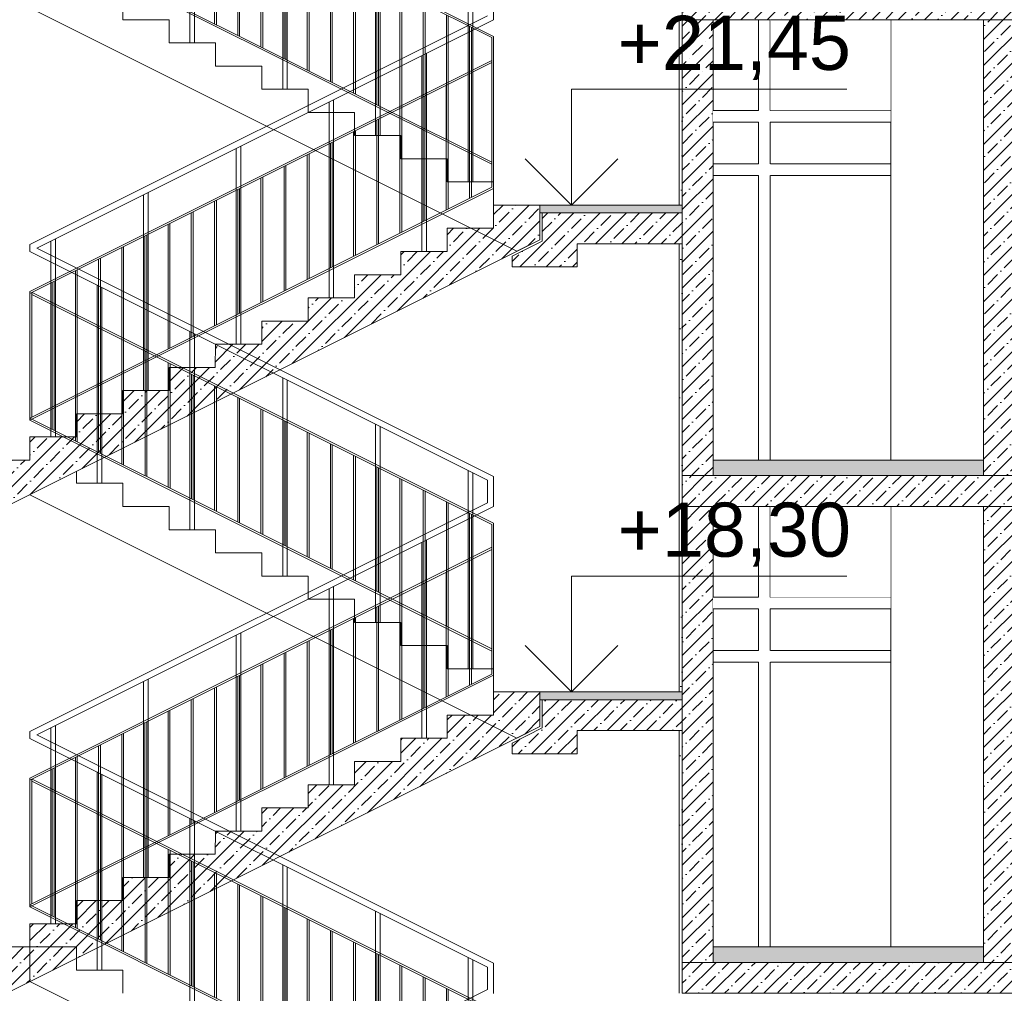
# Model space of a CAD drawing. Header units: millimetres. Extents: x -7244646 to -5701154, y 5723682 to 6071635.
# Tile 114 of 256: x -6390149 to -6383777, y 5756159 to 5762459. Entities that reach past the tile are written whole.
import ezdxf

# ---------------------------------------------------------------- set-up
doc = ezdxf.new("R2010")
doc.units = ezdxf.units.MM
doc.header["$MEASUREMENT"] = 0
doc.set_wipeout_variables(frame=1)
doc.linetypes.add('Wipeout_Contour', pattern=[1000, 0, -1000])
for name, color, linetype, lineweight in [('0_Ном._пера__1', 7, 'Continuous', 0), ('0_Ном._пера__120', 7, 'Continuous', 0), ('0_Ном._пера__18', 9, 'Continuous', 5), ('0_Ном._пера__21', 7, 'Continuous', 5), ('АР-вертикальная связь - Лестница.АР_Ном._пера__1', 7, 'Continuous', 0), ('АР-Чертеж-Размеры.АР_Ном._пера__1', 7, 'Continuous', 0)]:
    doc.layers.add(name, color=color, linetype=linetype, lineweight=lineweight)
doc.layers.add('АР-Чертеж-Размеры.АР', color=7, linetype='Continuous')
doc.styles.add('РЎР“Р•РќР•Р\xa0Р\x98Р\xa0_РЎРўР\x98Р›Р¬_2', font='arial.ttf')
doc.dimstyles.new('СГЕНЕРИР_СТИЛЬ__1', dxfattribs={"dimtxt": 500, "dimasz": 237.5, "dimexe": 0.18, "dimexo": 43263.067461, "dimgap": 0, "dimtad": 1, "dimlfac": 0.001, "dimzin": 0, "dimdsep": 46, "dimtxsty": 'РЎР“Р•РќР•Р\xa0Р\x98Р\xa0_РЎРўР\x98Р›Р¬_2', "dimblk": 'ARROWHEAD_6', "dimblk1": 'ARROWHEAD_6', "dimblk2": 'ARROWHEAD_6', "dimcen": 0.09, "dimclrd": 7, "dimclre": 7, "dimclrt": 7, "dimadec": 0, "dimazin": 0, "dimtfac": 1, "dimtdec": 4, "dimtmove": 2, "dimatfit": 3, "dimfxl": 1, "dimtolj": 1, "dimtzin": 0, "dimarcsym": 0})
pattern_1 = [(45, (-7387333.12, 5739809.18), (-84.852814, 84.852814), []), (45, (-7387375.54, 5739851.61), (-84.852814, 84.852814), [90, -30, 0, -30])]
pattern_2 = [(45, (-7387333.12, 5740159.18), (-111.369318, 111.369318), [0, -105, 0, -157.5]), (110, (-7386983.12, 5740159.18), (148.001588, 53.868173), [0, -77, 0, -133])]

# ---------------------------------------------------------------- blocks, each defined once
blk = doc.blocks.new('*D52', base_point=(-7387333.1, 5739809.2))
at = {"layer": 'АР-Чертеж-Размеры.АР_Ном._пера__1', "color": 7, "linetype": 'Continuous', "lineweight": 0, "transparency": 16777216}
for p, q in [((-6411439.3, 5858499.2), (-6411439.3, 5858686.7)), ((-6411314.3, 5858374.2), (-6411564.3, 5858624.2)), ((-6388218.7, 5858499.2), (-6411673.7, 5858499.2)), ((-6411439.3, 5738589.2), (-6411439.3, 5858499.2)), ((-6411564.3, 5738714.2), (-6411314.3, 5738464.2)), ((-6411204.9, 5738589.2), (-6411673.7, 5738589.2)), ((-6411439.3, 5738401.7), (-6411439.3, 5738589.2))]:
    blk.add_line(p, q, dxfattribs=at)
at = {"layer": 'АР-Чертеж-Размеры.АР_Ном._пера__1', "color": 7, "lineweight": 0, "transparency": 16777216, "insert": (-6411889.3, 5853972.3), "char_height": 500, "attachment_point": 7, "rotation": 90, "style": 'РЎР“Р•РќР•Р\xa0Р\x98Р\xa0_РЎРўР\x98Р›Р¬_2'}
blk.add_mtext('\\A1;{\\pql;\\fArial|b0|i0|c204|p0;\\W1.000000;119,91}', dxfattribs=at)
blk = doc.blocks.new('ARROWHEAD_6')
at = {"color": 0, "linetype": 'Continuous', "lineweight": 0}
for p, q in [((-0.5, -0.5), (0.5, 0.5)), ((0, 0), (-1, 0))]:
    blk.add_line(p, q, dxfattribs=at)
blk = doc.blocks.new('Линейный Размер_48_3', base_point=(-6386578.7, 5745359.2))
at = {"layer": 'АР-Чертеж-Размеры.АР_Ном._пера__1', "color": 7, "linetype": 'Continuous', "lineweight": 0}
for p, q in [((-6386578.7, 5761259.2), (-6386578.7, 5762009.2)), ((-6386578.7, 5762009.2), (-6384797.2, 5762009.2)), ((-6386578.7, 5761259.2), (-6386878.7, 5761559.2)), ((-6386278.7, 5761559.2), (-6386578.7, 5761259.2)), ((-6386578.7, 5761259.2), (-6386803.7, 5761259.2)), ((-6386578.7, 5761259.2), (-6386353.7, 5761259.2)), ((-6386578.7, 5758109.2), (-6386578.7, 5758859.2)), ((-6386578.7, 5758859.2), (-6384797.2, 5758859.2)), ((-6386578.7, 5758109.2), (-6386878.7, 5758409.2)), ((-6386278.7, 5758409.2), (-6386578.7, 5758109.2)), ((-6386578.7, 5758109.2), (-6386803.7, 5758109.2)), ((-6386578.7, 5758109.2), (-6386353.7, 5758109.2))]:
    blk.add_line(p, q, dxfattribs=at)
at = {"layer": 'АР-Чертеж-Размеры.АР_Ном._пера__1', "color": 7, "lineweight": 0, "char_height": 350, "attachment_point": 7, "style": 'РЎР“Р•РќР•Р\xa0Р\x98Р\xa0_РЎРўР\x98Р›Р¬_2'}
for s, insert in [('\\A1;{\\pql;\\fArial|b0|i0|c204|p0;\\W1.000000;+21,45}', (-6386278.7, 5762069.2)), ('\\A1;{\\pql;\\fArial|b0|i0|c204|p0;\\W1.000000;+18,30}', (-6386278.7, 5758919.2))]:
    blk.add_mtext(s, dxfattribs=dict(at, insert=insert))

msp = doc.modelspace()

# ---------------------------------------------------------------- hatches: boundary and pattern name
at = {"layer": '0_Ном._пера__1', "linetype": 'Continuous', "lineweight": 0}
h = msp.add_hatch(dxfattribs=at)
h.set_pattern_fill('ШТУКАТУРКА__ГИПС_01_0003', style=0, pattern_type=2)
h.set_pattern_definition(pattern_2)
h.paths.add_polyline_path([(-6385882.134, 5762459.18), (-6385882.134, 5761259.18), (-6385862.134, 5761259.18), (-6385862.134, 5762459.18)])
h = msp.add_hatch(dxfattribs=at)
h.set_pattern_fill('ЖЕЛЕЗОБЕТОН__PROJECT__0003', style=0, pattern_type=2)
h.set_pattern_definition(pattern_1)
h.paths.add_polyline_path([(-6383662.356, 5762459.18), (-6383912.356, 5762459.18), (-6383912.356, 5759509.18), (-6383662.356, 5759509.18)])
h = msp.add_hatch(dxfattribs=at)
h.set_pattern_fill('ШТУКАТУРКА__ГИПС_01_0003', style=0, pattern_type=2)
h.set_pattern_definition(pattern_2)
h.paths.add_polyline_path([(-6385882.134, 5761009.18), (-6385882.134, 5759524.18), (-6385862.134, 5759524.18), (-6385862.134, 5761009.18)])
h = msp.add_hatch(dxfattribs=at)
h.set_pattern_fill('ШТУКАТУРКА__ГИПС_01_0003', style=0, pattern_type=2)
h.set_pattern_definition(pattern_2)
h.paths.add_polyline_path([(-6385882.134, 5759309.18), (-6385882.134, 5758109.18), (-6385862.134, 5758109.18), (-6385862.134, 5759309.18)])
h = msp.add_hatch(dxfattribs=at)
h.set_pattern_fill('ЖЕЛЕЗОБЕТОН__PROJECT__0003', style=0, pattern_type=2)
h.set_pattern_definition(pattern_1)
h.paths.add_polyline_path([(-6383662.356, 5759309.18), (-6383912.356, 5759309.18), (-6383912.356, 5756359.18), (-6383662.356, 5756359.18)])
h = msp.add_hatch(dxfattribs=at)
h.set_pattern_fill('ШТУКАТУРКА__ГИПС_01_0003', style=0, pattern_type=2)
h.set_pattern_definition(pattern_2)
h.paths.add_polyline_path([(-6385882.134, 5757859.18), (-6385882.134, 5756374.18), (-6385862.134, 5756374.18), (-6385862.134, 5757859.18)])
h = msp.add_hatch(dxfattribs=at)
h.set_pattern_fill('ЖЕЛЕЗОБЕТОН__PROJECT__0003', style=0, pattern_type=2)
h.set_pattern_definition(pattern_1)
h.paths.add_polyline_path([(-6385862.134, 5756359.18), (-6385862.134, 5756159.18), (-6378784.171, 5756159.18), (-6378784.171, 5756359.18)])
at = {"layer": '0_Ном._пера__18', "linetype": 'Continuous', "lineweight": 5}
for points in [[(-6386782.137, 5761209.18), (-6385862.134, 5761209.18), (-6385862.134, 5761259.18), (-6386782.137, 5761259.18)], [(-6385662.134, 5759509.18), (-6383912.356, 5759509.18), (-6383912.356, 5759609.18), (-6385662.134, 5759609.18)], [(-6386782.137, 5758059.18), (-6385862.134, 5758059.18), (-6385862.134, 5758109.18), (-6386782.137, 5758109.18)], [(-6385662.134, 5756359.18), (-6383912.356, 5756359.18), (-6383912.356, 5756459.18), (-6385662.134, 5756459.18)]]:
    msp.add_hatch(color=9, dxfattribs=at).paths.add_polyline_path(points)
at = {"layer": 'АР-вертикальная связь - Лестница.АР_Ном._пера__1', "linetype": 'Continuous', "lineweight": 0}
h = msp.add_hatch(dxfattribs=at)
h.set_pattern_fill('ЖЕЛЕЗОБЕТОН__PROJECT__0003', style=0, pattern_type=2)
h.set_pattern_definition(pattern_1)
h.paths.add_polyline_path([(-6390382.137, 5759609.18), (-6390382.137, 5759402.344), (-6390215.366, 5759318.959), (-6390088.539, 5759382.372), (-6386782.137, 5761035.573), (-6386782.137, 5761259.18), (-6386807.137, 5761259.18), (-6387082.137, 5761259.18), (-6387082.137, 5761109.18), (-6387382.137, 5761109.18), (-6387382.137, 5760959.18), (-6387682.137, 5760959.18), (-6387682.137, 5760809.18), (-6387982.137, 5760809.18), (-6387982.137, 5760659.18), (-6388282.137, 5760659.18), (-6388282.137, 5760509.18), (-6388582.137, 5760509.18), (-6388582.137, 5760359.18), (-6388882.137, 5760359.18), (-6388882.858, 5760209.18), (-6389182.137, 5760209.18), (-6389182.137, 5760059.18), (-6389482.137, 5760059.18), (-6389482.137, 5759909.18), (-6389782.137, 5759909.18), (-6389782.137, 5759759.18), (-6390082.137, 5759759.18), (-6390082.137, 5759609.18)])
h = msp.add_hatch(dxfattribs=at)
h.set_pattern_fill('ЖЕЛЕЗОБЕТОН__PROJECT__0003', style=0, pattern_type=2)
h.set_pattern_definition(pattern_1)
h.paths.add_polyline_path([(-6386767.137, 5761026.303), (-6386962.137, 5760928.803), (-6386962.137, 5760859.18), (-6386542.137, 5760859.18), (-6386542.137, 5761009.18), (-6385862.134, 5761009.18), (-6385862.134, 5761049.18), (-6385862.134, 5761209.18), (-6386767.137, 5761209.18)])
h = msp.add_hatch(dxfattribs=at)
h.set_pattern_fill('ЖЕЛЕЗОБЕТОН__PROJECT__0003', style=0, pattern_type=2)
h.set_pattern_definition(pattern_1)
h.paths.add_polyline_path([(-6390382.137, 5756459.18), (-6390382.137, 5756252.344), (-6390215.366, 5756168.959), (-6390088.539, 5756232.372), (-6386782.137, 5757885.573), (-6386782.137, 5758109.18), (-6386807.137, 5758109.18), (-6387082.137, 5758109.18), (-6387082.137, 5757959.18), (-6387382.137, 5757959.18), (-6387382.137, 5757809.18), (-6387682.137, 5757809.18), (-6387682.137, 5757659.18), (-6387982.137, 5757659.18), (-6387982.137, 5757509.18), (-6388282.137, 5757509.18), (-6388282.137, 5757359.18), (-6388582.137, 5757359.18), (-6388582.137, 5757209.18), (-6388882.137, 5757209.18), (-6388882.858, 5757059.18), (-6389182.137, 5757059.18), (-6389182.137, 5756909.18), (-6389482.137, 5756909.18), (-6389482.137, 5756759.18), (-6389782.137, 5756759.18), (-6389782.137, 5756609.18), (-6390082.137, 5756609.18), (-6390082.137, 5756459.18)])
h = msp.add_hatch(dxfattribs=at)
h.set_pattern_fill('ЖЕЛЕЗОБЕТОН__PROJECT__0003', style=0, pattern_type=2)
h.set_pattern_definition(pattern_1)
h.paths.add_polyline_path([(-6386767.137, 5757876.303), (-6386962.137, 5757778.803), (-6386962.137, 5757709.18), (-6386542.137, 5757709.18), (-6386542.137, 5757859.18), (-6385862.134, 5757859.18), (-6385862.134, 5757899.18), (-6385862.134, 5758059.18), (-6386767.137, 5758059.18)])

# ---------------------------------------------------------------- linework, layer by layer
at = {"layer": '0_Ном._пера__1', "color": 7, "linetype": 'Continuous', "lineweight": 0}
for p, q in [((-6385882.134, 5762459.18), (-6385882.137, 5761259.18)), ((-6385862.134, 5762459.18), (-6385882.134, 5762459.18)), ((-6385662.134, 5762459.18), (-6385862.134, 5762459.18)), ((-6384512.353, 5759609.18), (-6384512.353, 5762459.18)), ((-6383912.356, 5762459.18), (-6383912.356, 5759624.18)), ((-6385291.529, 5761526.68), (-6384512.353, 5761526.68)), ((-6385291.529, 5761451.68), (-6384512.353, 5761451.68)), ((-6385882.137, 5761009.18), (-6385882.133, 5759309.18)), ((-6385882.134, 5759309.18), (-6385882.137, 5758109.18)), ((-6385862.134, 5759309.18), (-6385882.134, 5759309.18)), ((-6385662.134, 5759309.18), (-6385862.134, 5759309.18)), ((-6384512.353, 5756459.18), (-6384512.353, 5759309.18)), ((-6383912.356, 5759309.18), (-6383912.356, 5756474.18)), ((-6385291.529, 5758376.68), (-6384512.353, 5758376.68)), ((-6385291.529, 5758301.68), (-6384512.353, 5758301.68)), ((-6385882.137, 5757859.18), (-6385882.133, 5756159.18))]:
    msp.add_line(p, q, dxfattribs=at)
at = {"layer": '0_Ном._пера__1', "color": 7, "linetype": 'Continuous', "lineweight": 0, "flags": 128}
for points in [[(-6386782.137, 5761209.18), (-6385862.134, 5761209.18), (-6385862.134, 5761259.18), (-6386782.137, 5761259.18)], [(-6385662.134, 5759509.18), (-6383912.356, 5759509.18), (-6383912.356, 5759609.18), (-6385662.134, 5759609.18)], [(-6386782.137, 5758059.18), (-6385862.134, 5758059.18), (-6385862.134, 5758109.18), (-6386782.137, 5758109.18)], [(-6385662.134, 5756359.18), (-6383912.356, 5756359.18), (-6383912.356, 5756459.18), (-6385662.134, 5756459.18)]]:
    msp.add_lwpolyline(points, close=True, dxfattribs=at)
at = {"layer": '0_Ном._пера__120', "color": 7, "linetype": 'Continuous', "lineweight": 0}
for p, q in [((-6387093.986, 5762343.764), (-6390070.287, 5763831.914)), ((-6387082.137, 5762351.255), (-6390068.645, 5763844.51)), ((-6387093.986, 5761537.18), (-6390082.137, 5763031.255)), ((-6387093.986, 5761523.764), (-6390082.137, 5763017.839)), ((-6387082.137, 5762653.616), (-6387082.137, 5762458.82)), ((-6390082.137, 5761003.541), (-6387122.137, 5762483.541)), ((-6390037.34, 5760981.218), (-6387082.137, 5762458.82)), ((-6390082.137, 5760701.18), (-6387093.986, 5762195.255)), ((-6390082.137, 5760687.764), (-6387093.986, 5762181.839)), ((-6390082.137, 5759881.18), (-6387093.986, 5761375.255)), ((-6390082.137, 5759867.764), (-6387082.137, 5761367.764)), ((-6390082.137, 5761003.541), (-6390082.137, 5760958.895)), ((-6387122.137, 5759478.895), (-6390082.137, 5760958.895)), ((-6387082.137, 5759503.616), (-6390037.34, 5760981.218)), ((-6387093.986, 5759193.764), (-6390070.287, 5760681.914)), ((-6387082.137, 5759201.255), (-6390068.645, 5760694.51)), ((-6387093.986, 5758387.18), (-6390082.137, 5759881.255)), ((-6387093.986, 5758373.764), (-6390082.137, 5759867.839)), ((-6387082.137, 5759503.616), (-6387082.137, 5759308.82)), ((-6387122.137, 5759478.895), (-6387122.137, 5759333.541)), ((-6390082.137, 5757853.541), (-6387122.137, 5759333.541)), ((-6390037.34, 5757831.218), (-6387082.137, 5759308.82)), ((-6390082.137, 5757551.18), (-6387093.986, 5759045.255)), ((-6390082.137, 5757537.764), (-6387093.986, 5759031.839)), ((-6390082.137, 5756731.18), (-6387093.986, 5758225.255)), ((-6390082.137, 5756717.764), (-6387082.137, 5758217.764)), ((-6390082.137, 5757853.541), (-6390082.137, 5757808.895)), ((-6387122.137, 5756328.895), (-6390082.137, 5757808.895)), ((-6387082.137, 5756353.616), (-6390037.34, 5757831.218)), ((-6387093.986, 5756043.764), (-6390070.287, 5757531.914)), ((-6387082.137, 5756051.256), (-6390068.645, 5757544.51)), ((-6387093.986, 5755237.18), (-6390082.137, 5756731.256)), ((-6387093.986, 5755223.764), (-6390082.137, 5756717.839)), ((-6387122.137, 5756328.895), (-6387122.137, 5756183.541)), ((-6387082.137, 5756353.616), (-6387082.137, 5756158.82)), ((-6390082.137, 5754703.541), (-6387122.137, 5756183.541))]:
    msp.add_line(p, q, dxfattribs=at)
for points in [[(-6389046.986, 5763591.319), (-6389046.986, 5762309.18)], [(-6389016.986, 5763576.319), (-6389016.986, 5762309.18)], [(-6388446.988, 5763291.32), (-6388446.988, 5762009.18)], [(-6388416.988, 5763276.32), (-6388416.988, 5762009.18)], [(-6388887.836, 5762434.105), (-6388887.836, 5763240.689)], [(-6388875.986, 5762428.18), (-6388875.986, 5763234.764)], [(-6388737.836, 5762359.105), (-6388737.836, 5763165.689)], [(-6388725.986, 5762353.18), (-6388725.986, 5763159.764)], [(-6388587.836, 5762284.105), (-6388587.836, 5763090.689)], [(-6388575.986, 5762278.18), (-6388575.986, 5763084.764)], [(-6388437.986, 5762209.18), (-6388437.986, 5763015.761)], [(-6388426.137, 5762203.255), (-6388426.137, 5763009.839)], [(-6388287.836, 5762134.105), (-6388287.836, 5762940.689)], [(-6388275.986, 5762128.18), (-6388275.986, 5762934.764)], [(-6387846.984, 5762991.318), (-6387846.984, 5761709.18)], [(-6387816.984, 5762976.318), (-6387816.984, 5761709.18)], [(-6388137.836, 5762059.105), (-6388137.836, 5762865.689)], [(-6388125.986, 5762053.18), (-6388125.986, 5762859.764)], [(-6387987.836, 5761984.105), (-6387987.836, 5762790.689)], [(-6387975.986, 5761978.18), (-6387975.986, 5762784.764)], [(-6390082.137, 5762535.573), (-6386932.137, 5760960.573), (-6386782.137, 5761035.573), (-6386782.137, 5761259.18), (-6387082.137, 5761259.18), (-6387082.137, 5761409.18), (-6387382.137, 5761409.18), (-6387382.137, 5761559.18), (-6387682.137, 5761559.18), (-6387682.137, 5761709.18), (-6387982.137, 5761709.18), (-6387982.137, 5761859.18), (-6388282.137, 5761859.18), (-6388282.137, 5762009.18), (-6388582.137, 5762009.18), (-6388582.137, 5762159.18), (-6388882.137, 5762159.18), (-6388882.137, 5762309.18), (-6389182.137, 5762309.18), (-6389182.137, 5762459.18), (-6389482.137, 5762459.18), (-6389482.137, 5762609.18), (-6389782.137, 5762609.18), (-6389782.137, 5762685.573)], [(-6387837.986, 5761909.18), (-6387837.986, 5762715.761)], [(-6387826.137, 5761903.255), (-6387826.137, 5762709.839)], [(-6387246.986, 5762691.319), (-6387246.986, 5761409.18)], [(-6387687.836, 5761834.105), (-6387687.836, 5762640.689)], [(-6387675.986, 5761828.18), (-6387675.986, 5762634.764)], [(-6387216.986, 5762676.319), (-6387216.986, 5761409.18)], [(-6387537.836, 5761759.105), (-6387537.836, 5762565.689)], [(-6387525.986, 5761753.18), (-6387525.986, 5762559.764)], [(-6387387.836, 5761684.105), (-6387387.836, 5762490.689)], [(-6387375.986, 5761678.18), (-6387375.986, 5762484.764)], [(-6387237.986, 5761609.18), (-6387237.986, 5762415.761)], [(-6387226.137, 5761603.255), (-6387226.137, 5762409.839)], [(-6387093.986, 5761523.689), (-6387093.986, 5762343.764)], [(-6387082.137, 5761517.764), (-6387082.137, 5762351.255)], [(-6387517.137, 5762241.319), (-6387517.137, 5760959.18)], [(-6387547.137, 5762226.319), (-6387547.137, 5760959.18)], [(-6387093.986, 5761375.255), (-6387093.986, 5762184.839)], [(-6387082.137, 5761367.764), (-6387082.137, 5762190.764)], [(-6387237.986, 5761303.255), (-6387237.986, 5762109.839)], [(-6387226.137, 5761309.177), (-6387226.137, 5762115.764)], [(-6387376.137, 5761234.18), (-6387376.137, 5762040.764)], [(-6387387.986, 5761228.255), (-6387387.986, 5762034.839)], [(-6388147.137, 5761926.319), (-6388147.137, 5760659.18)], [(-6388117.137, 5761941.319), (-6388117.137, 5760659.18)], [(-6387537.986, 5761153.255), (-6387537.986, 5761959.839)], [(-6387526.137, 5761159.18), (-6387526.137, 5761965.761)], [(-6387688.137, 5761078.18), (-6387688.137, 5761884.764)], [(-6387676.287, 5761084.105), (-6387676.287, 5761890.689)], [(-6387838.137, 5761003.18), (-6387838.137, 5761809.764)], [(-6387826.287, 5761009.105), (-6387826.287, 5761815.689)], [(-6387988.137, 5760928.18), (-6387988.137, 5761734.764)], [(-6387976.287, 5760934.105), (-6387976.287, 5761740.689)], [(-6388137.986, 5760853.255), (-6388137.986, 5761659.839)], [(-6388126.137, 5760859.18), (-6388126.137, 5761665.761)], [(-6388747.135, 5761626.32), (-6388747.135, 5760359.18)], [(-6388717.135, 5761641.32), (-6388717.135, 5760359.18)], [(-6388288.137, 5760778.18), (-6388288.137, 5761584.764)], [(-6388276.287, 5760784.105), (-6388276.287, 5761590.689)], [(-6388438.137, 5760703.18), (-6388438.137, 5761509.764)], [(-6388426.287, 5760709.105), (-6388426.287, 5761515.689)], [(-6388588.137, 5760628.18), (-6388588.137, 5761434.764)], [(-6388576.287, 5760634.105), (-6388576.287, 5761440.689)], [(-6389317.139, 5761341.318), (-6389317.139, 5760059.18)], [(-6388737.986, 5760553.255), (-6388737.986, 5761359.839)], [(-6388726.137, 5760559.18), (-6388726.137, 5761365.761)], [(-6389347.139, 5761326.318), (-6389347.139, 5760059.18)], [(-6388888.137, 5760478.18), (-6388888.137, 5761284.764)], [(-6388876.287, 5760484.105), (-6388876.287, 5761290.689)], [(-6390382.137, 5759609.18), (-6390082.137, 5759609.18), (-6390082.137, 5759759.18), (-6389782.137, 5759759.18), (-6389782.137, 5759909.18), (-6389482.137, 5759909.18), (-6389482.137, 5760059.18), (-6389182.137, 5760059.18), (-6389182.137, 5760209.18), (-6388882.858, 5760209.18), (-6388882.137, 5760359.18), (-6388582.137, 5760359.18), (-6388582.137, 5760509.18), (-6388282.137, 5760509.18), (-6388282.137, 5760659.18), (-6387982.137, 5760659.18), (-6387982.137, 5760809.18), (-6387682.137, 5760809.18), (-6387682.137, 5760959.18), (-6387382.137, 5760959.18), (-6387382.137, 5761109.18), (-6387082.137, 5761109.18), (-6387082.137, 5761259.18), (-6386782.137, 5761259.18), (-6386782.137, 5761035.573), (-6390215.366, 5759318.959)], [(-6389026.287, 5760409.105), (-6389026.287, 5761215.689)], [(-6389038.137, 5760403.18), (-6389038.137, 5761209.764)], [(-6389188.137, 5760328.18), (-6389188.137, 5761134.764)], [(-6389176.287, 5760334.105), (-6389176.287, 5761140.689)], [(-6389947.137, 5761026.319), (-6389947.137, 5759759.18)], [(-6389917.137, 5761041.319), (-6389917.137, 5759759.18)], [(-6389337.986, 5760253.255), (-6389337.986, 5761059.839)], [(-6389326.137, 5760259.18), (-6389326.137, 5761065.761)], [(-6389488.137, 5760178.18), (-6389488.137, 5760984.764)], [(-6389476.287, 5760184.105), (-6389476.287, 5760990.689)], [(-6389638.137, 5760103.18), (-6389638.137, 5760909.764)], [(-6389626.287, 5760109.105), (-6389626.287, 5760915.689)], [(-6389788.137, 5760028.18), (-6389788.137, 5760834.764)], [(-6389776.287, 5760034.105), (-6389776.287, 5760840.689)], [(-6389926.137, 5759959.18), (-6389926.137, 5760765.761)], [(-6389937.986, 5759953.255), (-6389937.986, 5760759.839)], [(-6389646.986, 5760741.319), (-6389646.986, 5759459.18)], [(-6389616.986, 5760726.319), (-6389616.986, 5759459.18)], [(-6390082.137, 5759867.764), (-6390082.137, 5760701.18)], [(-6390070.287, 5759887.105), (-6390070.287, 5760693.689)], [(-6389937.986, 5759809.177), (-6389937.986, 5760615.764)], [(-6389926.137, 5759803.255), (-6389926.137, 5760609.839)], [(-6389787.986, 5759734.18), (-6389787.986, 5760540.764)], [(-6389776.137, 5759728.255), (-6389776.137, 5760534.839)], [(-6389637.986, 5759659.18), (-6389637.986, 5760465.761)], [(-6389626.137, 5759653.255), (-6389626.137, 5760459.839)], [(-6389487.836, 5759584.105), (-6389487.836, 5760390.689)], [(-6389475.986, 5759578.18), (-6389475.986, 5760384.764)], [(-6389046.986, 5760441.319), (-6389046.986, 5759159.18)], [(-6389016.986, 5760426.319), (-6389016.986, 5759159.18)], [(-6389337.836, 5759509.105), (-6389337.836, 5760315.689)], [(-6389325.986, 5759503.18), (-6389325.986, 5760309.764)], [(-6389187.836, 5759434.105), (-6389187.836, 5760240.689)], [(-6389175.986, 5759428.18), (-6389175.986, 5760234.764)], [(-6389037.986, 5759359.18), (-6389037.986, 5760165.761)], [(-6389026.137, 5759353.255), (-6389026.137, 5760159.839)], [(-6388446.988, 5760141.321), (-6388446.988, 5758859.18)], [(-6388887.836, 5759284.105), (-6388887.836, 5760090.689)], [(-6388875.986, 5759278.18), (-6388875.986, 5760084.764)], [(-6388416.988, 5760126.321), (-6388416.988, 5758859.18)], [(-6388737.836, 5759209.105), (-6388737.836, 5760015.689)], [(-6388725.986, 5759203.18), (-6388725.986, 5760009.764)], [(-6388587.836, 5759134.105), (-6388587.836, 5759940.689)], [(-6388575.986, 5759128.18), (-6388575.986, 5759934.764)], [(-6388437.986, 5759059.18), (-6388437.986, 5759865.761)], [(-6388426.137, 5759053.255), (-6388426.137, 5759859.839)], [(-6387846.984, 5759841.318), (-6387846.984, 5758559.18)], [(-6387816.984, 5759826.318), (-6387816.984, 5758559.18)], [(-6388287.836, 5758984.105), (-6388287.836, 5759790.689)], [(-6388275.986, 5758978.18), (-6388275.986, 5759784.764)], [(-6388137.836, 5758909.105), (-6388137.836, 5759715.689)], [(-6388125.986, 5758903.18), (-6388125.986, 5759709.764)], [(-6387987.836, 5758834.105), (-6387987.836, 5759640.689)], [(-6387975.986, 5758828.18), (-6387975.986, 5759634.764)], [(-6387837.986, 5758759.18), (-6387837.986, 5759565.761)], [(-6387826.137, 5758753.255), (-6387826.137, 5759559.839)], [(-6390082.137, 5759385.573), (-6386932.137, 5757810.573), (-6386782.137, 5757885.573), (-6386782.137, 5758109.18), (-6387082.137, 5758109.18), (-6387082.137, 5758259.18), (-6387382.137, 5758259.18), (-6387382.137, 5758409.18), (-6387682.137, 5758409.18), (-6387682.137, 5758559.18), (-6387982.137, 5758559.18), (-6387982.137, 5758709.18), (-6388282.137, 5758709.18), (-6388282.137, 5758859.18), (-6388582.137, 5758859.18), (-6388582.137, 5759009.18), (-6388882.137, 5759009.18), (-6388882.137, 5759159.18), (-6389182.137, 5759159.18), (-6389182.137, 5759309.18), (-6389482.137, 5759309.18), (-6389482.137, 5759459.18), (-6389782.137, 5759459.18), (-6389782.137, 5759535.573)], [(-6387246.986, 5759541.319), (-6387246.986, 5758259.18)], [(-6387216.986, 5759526.319), (-6387216.986, 5758259.18)], [(-6387687.836, 5758684.105), (-6387687.836, 5759490.689)], [(-6387675.986, 5758678.18), (-6387675.986, 5759484.764)], [(-6387537.836, 5758609.105), (-6387537.836, 5759415.689)], [(-6387525.986, 5758603.18), (-6387525.986, 5759409.764)], [(-6387387.836, 5758534.105), (-6387387.836, 5759340.689)], [(-6387375.986, 5758528.18), (-6387375.986, 5759334.764)], [(-6387237.986, 5758459.18), (-6387237.986, 5759265.761)], [(-6387226.137, 5758453.255), (-6387226.137, 5759259.839)], [(-6387093.986, 5758373.689), (-6387093.986, 5759193.764)], [(-6387082.137, 5758367.764), (-6387082.137, 5759201.255)], [(-6387547.137, 5759076.319), (-6387547.137, 5757809.18)], [(-6387517.137, 5759091.319), (-6387517.137, 5757809.18)], [(-6387093.986, 5758225.255), (-6387093.986, 5759034.839)], [(-6387082.137, 5758217.764), (-6387082.137, 5759040.764)], [(-6387237.986, 5758153.255), (-6387237.986, 5758959.839)], [(-6387226.137, 5758159.177), (-6387226.137, 5758965.764)], [(-6387387.986, 5758078.255), (-6387387.986, 5758884.839)], [(-6387376.137, 5758084.18), (-6387376.137, 5758890.764)], [(-6388117.137, 5758791.319), (-6388117.137, 5757509.18)], [(-6387537.986, 5758003.255), (-6387537.986, 5758809.839)], [(-6387526.137, 5758009.18), (-6387526.137, 5758815.761)], [(-6388147.137, 5758776.319), (-6388147.137, 5757509.18)], [(-6387688.137, 5757928.18), (-6387688.137, 5758734.764)], [(-6387676.287, 5757934.105), (-6387676.287, 5758740.689)], [(-6387826.287, 5757859.105), (-6387826.287, 5758665.689)], [(-6387838.137, 5757853.18), (-6387838.137, 5758659.764)], [(-6387988.137, 5757778.18), (-6387988.137, 5758584.764)], [(-6387976.287, 5757784.105), (-6387976.287, 5758590.689)], [(-6388747.135, 5758476.321), (-6388747.135, 5757209.18)], [(-6388717.135, 5758491.321), (-6388717.135, 5757209.18)], [(-6388137.986, 5757703.255), (-6388137.986, 5758509.839)], [(-6388126.137, 5757709.18), (-6388126.137, 5758515.761)], [(-6388288.137, 5757628.18), (-6388288.137, 5758434.764)], [(-6388276.287, 5757634.105), (-6388276.287, 5758440.689)], [(-6388438.137, 5757553.18), (-6388438.137, 5758359.764)], [(-6388426.287, 5757559.105), (-6388426.287, 5758365.689)], [(-6388588.137, 5757478.18), (-6388588.137, 5758284.764)], [(-6388576.287, 5757484.105), (-6388576.287, 5758290.689)], [(-6389347.139, 5758176.318), (-6389347.139, 5756909.18)], [(-6389317.139, 5758191.318), (-6389317.139, 5756909.18)], [(-6388737.986, 5757403.255), (-6388737.986, 5758209.839)], [(-6388726.137, 5757409.18), (-6388726.137, 5758215.761)], [(-6390382.137, 5756459.18), (-6390082.137, 5756459.18), (-6390082.137, 5756609.18), (-6389782.137, 5756609.18), (-6389782.137, 5756759.18), (-6389482.137, 5756759.18), (-6389482.137, 5756909.18), (-6389182.137, 5756909.18), (-6389182.137, 5757059.18), (-6388882.858, 5757059.18), (-6388882.137, 5757209.18), (-6388582.137, 5757209.18), (-6388582.137, 5757359.18), (-6388282.137, 5757359.18), (-6388282.137, 5757509.18), (-6387982.137, 5757509.18), (-6387982.137, 5757659.18), (-6387682.137, 5757659.18), (-6387682.137, 5757809.18), (-6387382.137, 5757809.18), (-6387382.137, 5757959.18), (-6387082.137, 5757959.18), (-6387082.137, 5758109.18), (-6386782.137, 5758109.18), (-6386782.137, 5757885.573), (-6390215.366, 5756168.959)], [(-6388888.137, 5757328.18), (-6388888.137, 5758134.764)], [(-6388876.287, 5757334.105), (-6388876.287, 5758140.689)], [(-6389038.137, 5757253.18), (-6389038.137, 5758059.764)], [(-6389026.287, 5757259.105), (-6389026.287, 5758065.689)], [(-6389188.137, 5757178.18), (-6389188.137, 5757984.764)], [(-6389176.287, 5757184.105), (-6389176.287, 5757990.689)], [(-6389337.986, 5757103.255), (-6389337.986, 5757909.839)], [(-6389326.137, 5757109.18), (-6389326.137, 5757915.761)], [(-6389947.137, 5757876.319), (-6389947.137, 5756609.18)], [(-6389917.137, 5757891.319), (-6389917.137, 5756609.18)], [(-6389488.137, 5757028.18), (-6389488.137, 5757834.764)], [(-6389476.287, 5757034.105), (-6389476.287, 5757840.689)], [(-6389638.137, 5756953.18), (-6389638.137, 5757759.764)], [(-6389626.287, 5756959.105), (-6389626.287, 5757765.689)], [(-6389788.137, 5756878.18), (-6389788.137, 5757684.764)], [(-6389776.287, 5756884.105), (-6389776.287, 5757690.689)], [(-6389937.986, 5756803.255), (-6389937.986, 5757609.839)], [(-6389926.137, 5756809.18), (-6389926.137, 5757615.761)], [(-6389646.986, 5757591.32), (-6389646.986, 5756309.18)], [(-6390082.137, 5756717.764), (-6390082.137, 5757551.18)], [(-6390070.287, 5756737.105), (-6390070.287, 5757543.689)], [(-6389616.986, 5757576.32), (-6389616.986, 5756309.18)], [(-6389937.986, 5756659.177), (-6389937.986, 5757465.764)], [(-6389926.137, 5756653.256), (-6389926.137, 5757459.839)], [(-6389787.986, 5756584.18), (-6389787.986, 5757390.764)], [(-6389776.137, 5756578.256), (-6389776.137, 5757384.839)], [(-6389637.986, 5756509.18), (-6389637.986, 5757315.761)], [(-6389626.137, 5756503.256), (-6389626.137, 5757309.839)], [(-6389046.986, 5757291.32), (-6389046.986, 5756009.18)], [(-6389016.986, 5757276.32), (-6389016.986, 5756009.18)], [(-6389487.836, 5756434.105), (-6389487.836, 5757240.689)], [(-6389475.986, 5756428.18), (-6389475.986, 5757234.764)], [(-6389337.836, 5756359.105), (-6389337.836, 5757165.689)], [(-6389325.986, 5756353.18), (-6389325.986, 5757159.764)], [(-6389187.836, 5756284.105), (-6389187.836, 5757090.689)], [(-6389175.986, 5756278.18), (-6389175.986, 5757084.764)], [(-6389037.986, 5756209.18), (-6389037.986, 5757015.761)], [(-6389026.137, 5756203.256), (-6389026.137, 5757009.839)], [(-6388446.988, 5756991.321), (-6388446.988, 5755709.18)], [(-6388416.988, 5756976.321), (-6388416.988, 5755709.18)], [(-6388887.836, 5756134.105), (-6388887.836, 5756940.689)], [(-6388875.986, 5756128.18), (-6388875.986, 5756934.764)], [(-6388737.836, 5756059.105), (-6388737.836, 5756865.689)], [(-6388725.986, 5756053.18), (-6388725.986, 5756859.764)], [(-6388587.836, 5755984.105), (-6388587.836, 5756790.689)], [(-6388575.986, 5755978.18), (-6388575.986, 5756784.764)], [(-6388437.986, 5755909.18), (-6388437.986, 5756715.761)], [(-6388426.137, 5755903.256), (-6388426.137, 5756709.839)], [(-6387846.984, 5756691.318), (-6387846.984, 5755409.18)], [(-6388287.836, 5755834.105), (-6388287.836, 5756640.689)], [(-6388275.986, 5755828.18), (-6388275.986, 5756634.764)], [(-6387816.984, 5756676.318), (-6387816.984, 5755409.18)], [(-6388137.836, 5755759.105), (-6388137.836, 5756565.689)], [(-6388125.986, 5755753.18), (-6388125.986, 5756559.764)], [(-6389482.137, 5756159.18), (-6389482.137, 5756309.18), (-6389782.137, 5756309.18), (-6389782.137, 5756459.18), (-6390082.137, 5756459.18), (-6390082.137, 5756235.573), (-6386932.137, 5754660.573)], [(-6387987.836, 5755684.105), (-6387987.836, 5756490.689)], [(-6387975.986, 5755678.18), (-6387975.986, 5756484.764)], [(-6387837.986, 5755609.18), (-6387837.986, 5756415.761)], [(-6387826.137, 5755603.256), (-6387826.137, 5756409.839)], [(-6387246.986, 5756391.319), (-6387246.986, 5755109.18)], [(-6387216.986, 5756376.319), (-6387216.986, 5755109.18)], [(-6387687.836, 5755534.105), (-6387687.836, 5756340.689)], [(-6387675.986, 5755528.18), (-6387675.986, 5756334.764)], [(-6387537.836, 5755459.105), (-6387537.836, 5756265.689)], [(-6387525.986, 5755453.18), (-6387525.986, 5756259.764)], [(-6387387.836, 5755384.105), (-6387387.836, 5756190.689)], [(-6387375.986, 5755378.18), (-6387375.986, 5756184.764)]]:
    msp.add_lwpolyline(points, dxfattribs=at)
for points in [[(-6386962.137, 5760928.803), (-6386767.137, 5761026.303), (-6386767.137, 5761209.18), (-6385862.134, 5761209.18), (-6385862.134, 5761009.18), (-6386542.137, 5761009.18), (-6386542.137, 5760859.18), (-6386962.137, 5760859.18)], [(-6386962.137, 5757778.803), (-6386767.137, 5757876.303), (-6386767.137, 5758059.18), (-6385862.134, 5758059.18), (-6385862.134, 5757859.18), (-6386542.137, 5757859.18), (-6386542.137, 5757709.18), (-6386962.137, 5757709.18)]]:
    msp.add_lwpolyline(points, close=True, dxfattribs=at)
at = {"layer": '0_Ном._пера__21', "color": 7, "linetype": 'Continuous', "lineweight": 5, "flags": 128}
for points in [[(-6383662.356, 5762459.18), (-6383912.356, 5762459.18), (-6383912.356, 5759509.18), (-6383662.356, 5759509.18)], [(-6383662.356, 5759309.18), (-6383912.356, 5759309.18), (-6383912.356, 5756359.18), (-6383662.356, 5756359.18)], [(-6385862.134, 5756359.18), (-6385862.134, 5756159.18), (-6378784.171, 5756159.18), (-6378784.171, 5756359.18)]]:
    msp.add_lwpolyline(points, close=True, dxfattribs=at)

# ---------------------------------------------------------------- wipeouts: each hides what was drawn before it
at = {"color": 254, "linetype": 'Wipeout_Contour', "lineweight": 0, "ltscale": 34402265.15370663}
msp.add_wipeout([(-6385676.737, 5761526.68), (-6385676.737, 5761451.68), (-6385381.622, 5761451.68), (-6385381.622, 5761526.68)], dxfattribs=at)
at = {"color": 254, "linetype": 'Wipeout_Contour', "lineweight": 0, "ltscale": 34393825.73028138}
msp.add_wipeout([(-6385676.737, 5758376.68), (-6385676.737, 5758301.68), (-6385381.622, 5758301.68), (-6385381.622, 5758376.68)], dxfattribs=at)

# ---------------------------------------------------------------- next in the draw order: hatches: boundary and pattern name
at = {"layer": '0_Ном._пера__1', "linetype": 'Continuous', "lineweight": 0}
h = msp.add_hatch(dxfattribs=at)
h.set_pattern_fill('ЖЕЛЕЗОБЕТОН__PROJECT__0003', style=0, pattern_type=2)
h.set_pattern_definition(pattern_1)
h.paths.add_polyline_path([(-6385862.134, 5759509.18), (-6385662.134, 5759509.18), (-6385662.134, 5762459.18), (-6385862.134, 5762459.18)])
h = msp.add_hatch(dxfattribs=at)
h.set_pattern_fill('ЖЕЛЕЗОБЕТОН__PROJECT__0003', style=0, pattern_type=2)
h.set_pattern_definition(pattern_1)
h.paths.add_polyline_path([(-6385862.134, 5756359.18), (-6385662.134, 5756359.18), (-6385662.134, 5759309.18), (-6385862.134, 5759309.18)])

# ---------------------------------------------------------------- next in the draw order: linework, layer by layer
at = {"layer": '0_Ном._пера__1', "color": 7, "linetype": 'Continuous', "lineweight": 0}
for p, q in [((-6385662.134, 5762459.18), (-6385662.134, 5759624.18)), ((-6385662.134, 5761526.68), (-6385367.02, 5761526.68)), ((-6385662.134, 5761451.68), (-6385367.02, 5761451.68)), ((-6385367.02, 5759609.18), (-6385367.02, 5761451.68)), ((-6385662.134, 5759309.18), (-6385662.134, 5756474.18)), ((-6385662.134, 5758376.68), (-6385367.02, 5758376.68)), ((-6385662.134, 5758301.68), (-6385367.02, 5758301.68)), ((-6385367.02, 5756459.18), (-6385367.02, 5758301.68))]:
    msp.add_line(p, q, dxfattribs=at)
at = {"layer": '0_Ном._пера__21', "color": 7, "linetype": 'Continuous', "lineweight": 5, "flags": 128}
for points in [[(-6385862.134, 5759509.18), (-6385662.134, 5759509.18), (-6385662.134, 5762459.18), (-6385862.134, 5762459.18)], [(-6385862.134, 5756359.18), (-6385662.134, 5756359.18), (-6385662.134, 5759309.18), (-6385862.134, 5759309.18)]]:
    msp.add_lwpolyline(points, close=True, dxfattribs=at)

# ---------------------------------------------------------------- next in the draw order: dimensions: what is measured, and where the dimension line sits
at = {"layer": 'АР-Чертеж-Размеры.АР', "color": 7, "linetype": 'Continuous', "lineweight": 0}
dim = msp.add_linear_dim(base=(-6411439.299, 5858499.18), p1=(-6410669.971, 5738589.18), p2=(-6383892.346, 5858499.18), angle=90, dimstyle='СГЕНЕРИР_СТИЛЬ__1', dxfattribs=at)
dim.commit()
dim.dimension.update_dxf_attribs({"geometry": '*D52', "text_midpoint": (-6412139.299, 5855000.125), "dimtype": 160, "text_rotation": 90})

# ---------------------------------------------------------------- next in the draw order: wipeouts: each hides what was drawn before it
at = {"color": 254, "linetype": 'Wipeout_Contour', "lineweight": 0, "ltscale": 34403146.25994925}
msp.add_wipeout([(-6385662.134, 5761871.68), (-6385662.134, 5761796.68), (-6385367.019, 5761796.68), (-6385367.019, 5761871.68)], dxfattribs=at)
at = {"color": 254, "linetype": 'Wipeout_Contour', "lineweight": 0, "ltscale": 34399475.78824881}
msp.add_wipeout([(-6385291.529, 5761796.68), (-6385293.516, 5761796.68), (-6385293.516, 5759624.18), (-6385291.529, 5759624.18)], dxfattribs=at)
at = {"color": 254, "linetype": 'Wipeout_Contour', "lineweight": 0, "ltscale": 34394706.5471779}
msp.add_wipeout([(-6385662.134, 5758721.68), (-6385662.134, 5758646.68), (-6385367.019, 5758646.68), (-6385367.019, 5758721.68)], dxfattribs=at)
at = {"color": 254, "linetype": 'Wipeout_Contour', "lineweight": 0, "ltscale": 34391036.82165645}
msp.add_wipeout([(-6385291.529, 5758646.68), (-6385293.516, 5758646.68), (-6385293.516, 5756474.18), (-6385291.529, 5756474.18)], dxfattribs=at)

# ---------------------------------------------------------------- next in the draw order: linework, layer by layer
at = {"layer": '0_Ном._пера__1', "color": 7, "linetype": 'Continuous', "lineweight": 0}
for p, q in [((-6385367.02, 5761871.68), (-6385367.02, 5762459.18)), ((-6385662.134, 5761871.68), (-6385367.019, 5761871.68)), ((-6385662.134, 5761796.68), (-6385367.019, 5761796.68)), ((-6385367.02, 5761526.68), (-6385367.02, 5761796.68)), ((-6385291.529, 5761451.68), (-6385291.529, 5759609.18)), ((-6385367.02, 5758721.68), (-6385367.02, 5759309.18)), ((-6385662.134, 5758721.68), (-6385367.019, 5758721.68)), ((-6385662.134, 5758646.68), (-6385367.019, 5758646.68)), ((-6385367.02, 5758376.68), (-6385367.02, 5758646.68)), ((-6385291.529, 5758301.68), (-6385291.529, 5756459.18))]:
    msp.add_line(p, q, dxfattribs=at)

# ---------------------------------------------------------------- next in the draw order: wipeouts: each hides what was drawn before it
at = {"color": 254, "linetype": 'Wipeout_Contour', "lineweight": 0, "ltscale": 34401329.89773834}
msp.add_wipeout([(-6385293.516, 5761796.68), (-6384512.353, 5761796.68), (-6384512.353, 5761871.68), (-6385293.516, 5761871.68)], dxfattribs=at)
at = {"color": 254, "linetype": 'Wipeout_Contour', "lineweight": 0, "ltscale": 34392889.73923944}
msp.add_wipeout([(-6385293.516, 5758646.68), (-6384512.353, 5758646.68), (-6384512.353, 5758721.68), (-6385293.516, 5758721.68)], dxfattribs=at)

# ---------------------------------------------------------------- next in the draw order: linework, layer by layer
at = {"layer": '0_Ном._пера__1', "color": 7, "linetype": 'Continuous', "lineweight": 0}
for p, q in [((-6385291.529, 5761871.68), (-6384512.353, 5761871.68)), ((-6385291.529, 5761796.68), (-6384512.353, 5761796.68)), ((-6385291.529, 5761796.68), (-6385291.529, 5761526.68)), ((-6385291.529, 5758721.68), (-6384512.353, 5758721.68)), ((-6385291.529, 5758646.68), (-6384512.353, 5758646.68)), ((-6385291.529, 5758646.68), (-6385291.529, 5758376.68))]:
    msp.add_line(p, q, dxfattribs=at)

# ---------------------------------------------------------------- next in the draw order: wipeouts: each hides what was drawn before it
at = {"color": 254, "linetype": 'Wipeout_Contour', "lineweight": 0, "ltscale": 34402214.6621198}
msp.add_wipeout([(-6385291.529, 5762459.18), (-6385291.529, 5761871.68), (-6384512.353, 5761871.68), (-6384512.353, 5762459.18)], dxfattribs=at)
at = {"color": 254, "linetype": 'Wipeout_Contour', "lineweight": 0, "ltscale": 34393774.2353379}
msp.add_wipeout([(-6385291.529, 5759309.18), (-6385291.529, 5758721.68), (-6384512.353, 5758721.68), (-6384512.353, 5759309.18)], dxfattribs=at)

# ---------------------------------------------------------------- next in the draw order: hatches: boundary and pattern name
at = {"layer": '0_Ном._пера__1', "linetype": 'Continuous', "lineweight": 0}
h = msp.add_hatch(dxfattribs=at)
h.set_pattern_fill('ЖЕЛЕЗОБЕТОН__PROJECT__0003', style=0, pattern_type=2)
h.set_pattern_definition(pattern_1)
h.paths.add_polyline_path([(-6385862.134, 5762659.18), (-6385862.134, 5762459.18), (-6378784.171, 5762459.18), (-6378784.171, 5762659.18)])
h = msp.add_hatch(dxfattribs=at)
h.set_pattern_fill('ЖЕЛЕЗОБЕТОН__PROJECT__0003', style=0, pattern_type=2)
h.set_pattern_definition(pattern_1)
h.paths.add_polyline_path([(-6385862.134, 5759509.18), (-6385862.134, 5759309.18), (-6378784.171, 5759309.18), (-6378784.171, 5759509.18)])

# ---------------------------------------------------------------- next in the draw order: linework, layer by layer
at = {"layer": '0_Ном._пера__1', "color": 7, "linetype": 'Continuous', "lineweight": 0}
for p, q in [((-6385291.529, 5762459.18), (-6385291.529, 5761871.68)), ((-6385291.529, 5759309.18), (-6385291.529, 5758721.68))]:
    msp.add_line(p, q, dxfattribs=at)
at = {"layer": '0_Ном._пера__21', "color": 7, "linetype": 'Continuous', "lineweight": 5, "flags": 128}
for points in [[(-6385862.134, 5762659.18), (-6385862.134, 5762459.18), (-6378784.171, 5762459.18), (-6378784.171, 5762659.18)], [(-6385862.134, 5759509.18), (-6385862.134, 5759309.18), (-6378784.171, 5759309.18), (-6378784.171, 5759509.18)]]:
    msp.add_lwpolyline(points, close=True, dxfattribs=at)

# ---------------------------------------------------------------- next in the draw order: wipeouts: each hides what was drawn before it
at = {"color": 254, "linetype": 'Wipeout_Contour', "lineweight": 0, "ltscale": 34403374.50618652}
msp.add_wipeout([(-6385293.516, 5761871.68), (-6385291.529, 5761871.68), (-6385291.529, 5762459.18), (-6385293.516, 5762459.18)], dxfattribs=at)
at = {"color": 254, "linetype": 'Wipeout_Contour', "lineweight": 0, "ltscale": 34394934.36403687}
msp.add_wipeout([(-6385293.516, 5758721.68), (-6385291.529, 5758721.68), (-6385291.529, 5759309.18), (-6385293.516, 5759309.18)], dxfattribs=at)

# ---------------------------------------------------------------- next in the draw order: block references
at = {"layer": 'АР-Чертеж-Размеры.АР', "color": 7, "linetype": 'Continuous', "lineweight": 0}
msp.add_blockref('Линейный Размер_48_3', (-6386578.685, 5745359.18), dxfattribs=at)

doc.saveas('drawing.dxf')
